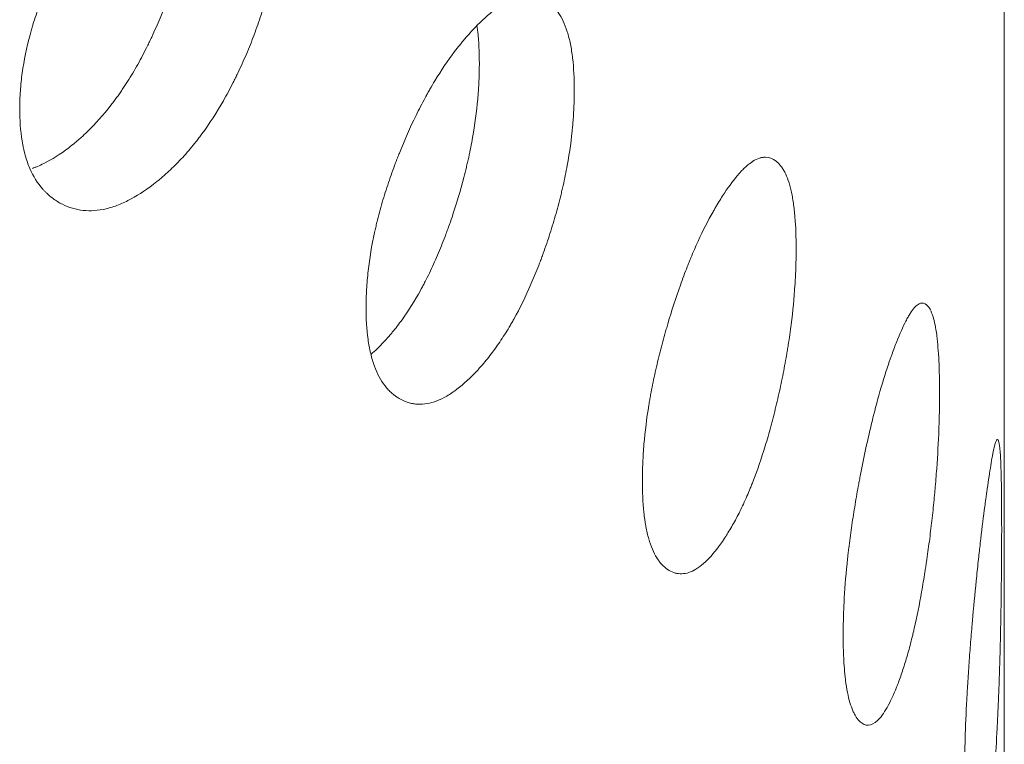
# Model space of a CAD drawing. Header units: millimetres. Extents: x 4 to 1188, y 1 to 840.
# Tile 204 of 210: x 1126.7 to 1129.36, y 303.03 to 304.99. Entities that reach past the tile are written whole.
import ezdxf

# ---------------------------------------------------------------- set-up
doc = ezdxf.new("R2010")
doc.units = ezdxf.units.MM
doc.layers.add('1', color=7, linetype='Continuous')

msp = doc.modelspace()

# ---------------------------------------------------------------- linework, layer by layer
at = {"layer": '1', "color": 154, "linetype": 'Continuous', "lineweight": 13}
msp.add_line((1129.3596, 202.1402), (1129.3596, 316.5663), dxfattribs=at)
for points, knots in [([(1127.3974, 305.2876), (1127.3974, 305.2856), (1127.3973, 305.2837), (1127.3973, 305.2798), (1127.3973, 305.2739), (1127.397, 305.26), (1127.3961, 305.2399), (1127.3948, 305.2234), (1127.3937, 305.2108), (1127.3933, 305.2066), (1127.3924, 305.1982), (1127.392, 305.194), (1127.3874, 305.156), (1127.3813, 305.1215), (1127.3688, 305.0686), (1127.3642, 305.0508), (1127.3576, 305.0283), (1127.3562, 305.0238), (1127.3535, 305.0148), (1127.3492, 305.0013), (1127.3448, 304.9879), (1127.3355, 304.9612), (1127.3289, 304.9435), (1127.3184, 304.9173), (1127.3148, 304.9086), (1127.3074, 304.8912), (1127.3036, 304.8826), (1127.2958, 304.8654), (1127.2918, 304.8568), (1127.2857, 304.844), (1127.2836, 304.8397), (1127.2795, 304.8313), (1127.2774, 304.8271), (1127.2668, 304.8062), (1127.258, 304.7899), (1127.2309, 304.7423), (1127.2115, 304.7122), (1127.1881, 304.6805), (1127.1855, 304.677), (1127.1803, 304.6702), (1127.1724, 304.66), (1127.1645, 304.6502), (1127.1484, 304.6312), (1127.1376, 304.6192), (1127.1156, 304.5966), (1127.1045, 304.586), (1127.0876, 304.5709), (1127.082, 304.566), (1127.0734, 304.559), (1127.0706, 304.5567), (1127.0649, 304.5521), (1127.062, 304.5499), (1127.0363, 304.5302), (1127.0135, 304.5155), (1126.9796, 304.4984), (1126.9683, 304.4935), (1126.9458, 304.4854), (1126.9348, 304.4824), (1126.9025, 304.476), (1126.8769, 304.4753), (1126.8527, 304.4802), (1126.8432, 304.4826), (1126.8385, 304.484), (1126.8247, 304.4888), (1126.8158, 304.4928), (1126.7988, 304.5022), (1126.7906, 304.5077), (1126.7789, 304.517), (1126.7732, 304.5219), (1126.7678, 304.5274), (1126.7642, 304.5311), (1126.7624, 304.533), (1126.7468, 304.5507), (1126.7351, 304.5694), (1126.7211, 304.6019), (1126.716, 304.6164), (1126.7118, 304.6321), (1126.7102, 304.6385), (1126.7095, 304.6418), (1126.7073, 304.6516), (1126.706, 304.6583), (1126.7004, 304.6924), (1126.6979, 304.729), (1126.6986, 304.7682), (1126.6992, 304.7841), (1126.6996, 304.7922), (1126.7013, 304.8165), (1126.703, 304.833), (1126.7099, 304.8829), (1126.7168, 304.9172), (1126.7276, 304.9568), (1126.7288, 304.9613), (1126.7314, 304.9701), (1126.7353, 304.9833), (1126.7395, 304.9965), (1126.7483, 305.0228), (1126.7547, 305.0402), (1126.7684, 305.0749), (1126.7757, 305.0922), (1126.7874, 305.118), (1126.7914, 305.1266), (1126.7976, 305.1394), (1126.7997, 305.1437), (1126.8039, 305.1522), (1126.806, 305.1565), (1126.8253, 305.1945), (1126.8435, 305.2271), (1126.8729, 305.274), (1126.883, 305.2892), (1126.8961, 305.3079), (1126.8988, 305.3116), (1126.904, 305.3189), (1126.9067, 305.3225), (1126.9146, 305.3332), (1126.92, 305.3402), (1126.9469, 305.3743), (1126.969, 305.3991), (1126.9972, 305.4271), (1127.0058, 305.4353), (1127.0143, 305.4432), (1127.0201, 305.4484), (1127.0229, 305.451), (1127.0373, 305.4635), (1127.0487, 305.4728), (1127.0828, 305.4989), (1127.1052, 305.5138), (1127.1303, 305.5271), (1127.133, 305.5285), (1127.1386, 305.5312), (1127.1468, 305.5352), (1127.1656, 305.5432), (1127.1917, 305.5514), (1127.2165, 305.5551), (1127.2332, 305.5554), (1127.2403, 305.555), (1127.2449, 305.5546), (1127.2473, 305.5543), (1127.2679, 305.5517), (1127.2846, 305.5458), (1127.3078, 305.5327), (1127.3152, 305.5276), (1127.3241, 305.5202), (1127.3258, 305.5187), (1127.3292, 305.5155), (1127.3343, 305.5107), (1127.3391, 305.5054), (1127.3544, 305.4868), (1127.3648, 305.4688), (1127.3752, 305.442), (1127.3771, 305.4364), (1127.3808, 305.4249), (1127.3825, 305.4189), (1127.3871, 305.4007), (1127.3896, 305.3879), (1127.3955, 305.3477), (1127.3973, 305.3187), (1127.3974, 305.2876)], [0, 0, 0, 0, 0.001953, 0.001953, 0.003906, 0.007813, 0.015625, 0.023438, 0.023438, 0.027344, 0.027344, 0.03125, 0.03125, 0.0625, 0.0625, 0.078125, 0.078125, 0.082031, 0.082031, 0.085937, 0.09375, 0.09375, 0.109375, 0.109375, 0.117187, 0.117187, 0.125, 0.125, 0.132812, 0.132812, 0.136719, 0.136719, 0.140625, 0.140625, 0.15625, 0.15625, 0.1875, 0.1875, 0.191406, 0.191406, 0.195312, 0.203125, 0.203125, 0.21875, 0.21875, 0.234375, 0.234375, 0.242187, 0.242187, 0.246094, 0.246094, 0.25, 0.25, 0.28125, 0.28125, 0.296875, 0.296875, 0.3125, 0.3125, 0.34375, 0.351562, 0.351562, 0.359375, 0.359375, 0.375, 0.375, 0.390625, 0.390625, 0.398437, 0.402344, 0.402344, 0.40625, 0.40625, 0.4375, 0.4375, 0.453125, 0.457031, 0.457031, 0.460937, 0.460937, 0.46875, 0.46875, 0.5, 0.507812, 0.507812, 0.515625, 0.515625, 0.53125, 0.53125, 0.5625, 0.5625, 0.566406, 0.566406, 0.570312, 0.578125, 0.578125, 0.59375, 0.59375, 0.609375, 0.609375, 0.617187, 0.617187, 0.621094, 0.621094, 0.625, 0.625, 0.65625, 0.65625, 0.671875, 0.671875, 0.675781, 0.675781, 0.679687, 0.679687, 0.6875, 0.6875, 0.71875, 0.71875, 0.726562, 0.730469, 0.730469, 0.734375, 0.734375, 0.75, 0.75, 0.78125, 0.78125, 0.785156, 0.785156, 0.789062, 0.796875, 0.8125, 0.828125, 0.835937, 0.839844, 0.839844, 0.84375, 0.84375, 0.875, 0.875, 0.890625, 0.890625, 0.894531, 0.894531, 0.898437, 0.90625, 0.90625, 0.9375, 0.9375, 0.945312, 0.945312, 0.953125, 0.953125, 0.96875, 0.96875, 1, 1, 1, 1]), ([(1127.1607, 305.38), (1127.1607, 305.3781), (1127.1607, 305.3762), (1127.1607, 305.3723), (1127.1606, 305.3665), (1127.1603, 305.3528), (1127.1595, 305.3329), (1127.1583, 305.3167), (1127.1572, 305.3044), (1127.1569, 305.3002), (1127.156, 305.2919), (1127.1556, 305.2878), (1127.1513, 305.2503), (1127.1454, 305.2163), (1127.1335, 305.1641), (1127.129, 305.1466), (1127.1227, 305.1244), (1127.1215, 305.12), (1127.1188, 305.1111), (1127.1147, 305.0977), (1127.1104, 305.0845), (1127.0955, 305.0404), (1127.0819, 305.0058), (1127.0631, 304.9631), (1127.0592, 304.9546), (1127.0533, 304.9418), (1127.0513, 304.9376), (1127.0472, 304.9292), (1127.0452, 304.925), (1127.0349, 304.9043), (1127.0179, 304.8718), (1126.9949, 304.8333), (1126.978, 304.8074), (1126.9705, 304.7966), (1126.9655, 304.7894), (1126.963, 304.7858), (1126.9401, 304.7543), (1126.919, 304.7291), (1126.8866, 304.6953), (1126.8728, 304.6821), (1126.8589, 304.6698), (1126.8533, 304.665), (1126.8505, 304.6626), (1126.842, 304.6556), (1126.8364, 304.6511), (1126.8082, 304.6296), (1126.7858, 304.6152), (1126.7578, 304.6014), (1126.7522, 304.5988), (1126.7438, 304.5953), (1126.741, 304.5942), (1126.7365, 304.5925), (1126.7347, 304.5918), (1126.733, 304.5912)], [0, 0, 0, 0, 0.006611, 0.006611, 0.013222, 0.026444, 0.052888, 0.079331, 0.079331, 0.092553, 0.092553, 0.105775, 0.105775, 0.211551, 0.211551, 0.264438, 0.264438, 0.27766, 0.27766, 0.290882, 0.317326, 0.317326, 0.423101, 0.423101, 0.449545, 0.449545, 0.462767, 0.462767, 0.475989, 0.475989, 0.528877, 0.581764, 0.608208, 0.62143, 0.62143, 0.634652, 0.634652, 0.740427, 0.740427, 0.793315, 0.806537, 0.806537, 0.819759, 0.819759, 0.846203, 0.846203, 0.951978, 0.951978, 0.978422, 0.978422, 0.991644, 0.991644, 1, 1, 1, 1]), ([(1128.1974, 304.8023), (1128.1974, 304.8004), (1128.1974, 304.7984), (1128.1974, 304.7945), (1128.1973, 304.7886), (1128.1971, 304.7747), (1128.1964, 304.7545), (1128.1954, 304.7379), (1128.1945, 304.7253), (1128.1942, 304.7211), (1128.1935, 304.7126), (1128.1932, 304.7084), (1128.1896, 304.67), (1128.1848, 304.635), (1128.175, 304.5812), (1128.1713, 304.5631), (1128.1661, 304.5401), (1128.1651, 304.5355), (1128.1629, 304.5263), (1128.1596, 304.5125), (1128.156, 304.4988), (1128.1487, 304.4714), (1128.1435, 304.4533), (1128.1352, 304.4263), (1128.1324, 304.4173), (1128.1265, 304.3994), (1128.1235, 304.3905), (1128.1174, 304.3727), (1128.1142, 304.3639), (1128.1094, 304.3506), (1128.1078, 304.3462), (1128.1045, 304.3375), (1128.1028, 304.3331), (1128.0944, 304.3115), (1128.0875, 304.2945), (1128.0659, 304.2449), (1128.0505, 304.2135), (1128.0319, 304.1801), (1128.0298, 304.1764), (1128.0256, 304.1691), (1128.0193, 304.1584), (1128.013, 304.1481), (1128.0001, 304.1279), (1127.9915, 304.1151), (1127.9739, 304.0909), (1127.9649, 304.0794), (1127.9514, 304.0632), (1127.9468, 304.0579), (1127.94, 304.0502), (1127.9377, 304.0477), (1127.9331, 304.0427), (1127.9308, 304.0403), (1127.9101, 304.0187), (1127.8917, 304.0024), (1127.8642, 303.9827), (1127.8551, 303.977), (1127.8368, 303.9673), (1127.8279, 303.9634), (1127.8017, 303.9547), (1127.7808, 303.9522), (1127.7611, 303.9552), (1127.7533, 303.9569), (1127.7495, 303.958), (1127.7382, 303.9618), (1127.7309, 303.9651), (1127.717, 303.9733), (1127.7103, 303.9782), (1127.7007, 303.9866), (1127.6961, 303.9912), (1127.6916, 303.9962), (1127.6886, 303.9997), (1127.6872, 304.0014), (1127.6744, 304.018), (1127.6648, 304.0358), (1127.6533, 304.0673), (1127.6491, 304.0814), (1127.6456, 304.0968), (1127.6443, 304.1031), (1127.6437, 304.1063), (1127.6419, 304.116), (1127.6408, 304.1226), (1127.6362, 304.1563), (1127.6341, 304.1927), (1127.6347, 304.2319), (1127.6352, 304.2479), (1127.6356, 304.256), (1127.637, 304.2804), (1127.6384, 304.297), (1127.644, 304.3475), (1127.6498, 304.3822), (1127.6586, 304.4227), (1127.6596, 304.4272), (1127.6617, 304.4362), (1127.6649, 304.4498), (1127.6684, 304.4632), (1127.6756, 304.4902), (1127.6808, 304.5081), (1127.6921, 304.5438), (1127.6981, 304.5616), (1127.7077, 304.5883), (1127.711, 304.5971), (1127.716, 304.6104), (1127.7177, 304.6149), (1127.7212, 304.6237), (1127.7229, 304.6281), (1127.7387, 304.6675), (1127.7536, 304.7015), (1127.7776, 304.7505), (1127.7858, 304.7665), (1127.7965, 304.7861), (1127.7986, 304.79), (1127.8029, 304.7977), (1127.8051, 304.8015), (1127.8115, 304.8128), (1127.8159, 304.8202), (1127.8378, 304.8563), (1127.8557, 304.8826), (1127.8785, 304.9128), (1127.8854, 304.9216), (1127.8923, 304.9301), (1127.897, 304.9357), (1127.8993, 304.9385), (1127.9109, 304.9521), (1127.9201, 304.9622), (1127.9475, 304.9908), (1127.9655, 305.0073), (1127.9856, 305.0224), (1127.9878, 305.0241), (1127.9922, 305.0272), (1127.9988, 305.0317), (1128.0139, 305.0412), (1128.0347, 305.0512), (1128.0545, 305.0567), (1128.0678, 305.0582), (1128.0734, 305.0583), (1128.0771, 305.0583), (1128.0789, 305.0582), (1128.0953, 305.057), (1128.1085, 305.0524), (1128.1269, 305.041), (1128.1328, 305.0364), (1128.1397, 305.0297), (1128.1411, 305.0282), (1128.1438, 305.0253), (1128.1478, 305.0208), (1128.1516, 305.0159), (1128.1636, 304.9984), (1128.1718, 304.9811), (1128.18, 304.9551), (1128.1815, 304.9497), (1128.1844, 304.9384), (1128.1857, 304.9326), (1128.1893, 304.9146), (1128.1913, 304.902), (1128.1959, 304.8623), (1128.1974, 304.8334), (1128.1974, 304.8023)], [0, 0, 0, 0, 0.001953, 0.001953, 0.003906, 0.007813, 0.015625, 0.023438, 0.023438, 0.027344, 0.027344, 0.03125, 0.03125, 0.0625, 0.0625, 0.078125, 0.078125, 0.082031, 0.082031, 0.085938, 0.09375, 0.09375, 0.109375, 0.109375, 0.117188, 0.117188, 0.125, 0.125, 0.132813, 0.132813, 0.136719, 0.136719, 0.140625, 0.140625, 0.15625, 0.15625, 0.1875, 0.1875, 0.191406, 0.191406, 0.195312, 0.203125, 0.203125, 0.21875, 0.21875, 0.234375, 0.234375, 0.242187, 0.242187, 0.246094, 0.246094, 0.25, 0.25, 0.28125, 0.28125, 0.296875, 0.296875, 0.3125, 0.3125, 0.34375, 0.351562, 0.351562, 0.359375, 0.359375, 0.375, 0.375, 0.390625, 0.390625, 0.398437, 0.402344, 0.402344, 0.40625, 0.40625, 0.4375, 0.4375, 0.453125, 0.457031, 0.457031, 0.460937, 0.460937, 0.46875, 0.46875, 0.5, 0.507812, 0.507812, 0.515625, 0.515625, 0.53125, 0.53125, 0.5625, 0.5625, 0.566406, 0.566406, 0.570313, 0.578125, 0.578125, 0.59375, 0.59375, 0.609375, 0.609375, 0.617188, 0.617188, 0.621094, 0.621094, 0.625, 0.625, 0.65625, 0.65625, 0.671875, 0.671875, 0.675781, 0.675781, 0.679687, 0.679687, 0.6875, 0.6875, 0.71875, 0.71875, 0.726562, 0.730469, 0.730469, 0.734375, 0.734375, 0.75, 0.75, 0.78125, 0.78125, 0.785156, 0.785156, 0.789062, 0.796875, 0.8125, 0.828125, 0.835937, 0.839844, 0.839844, 0.84375, 0.84375, 0.875, 0.875, 0.890625, 0.890625, 0.894531, 0.894531, 0.898437, 0.90625, 0.90625, 0.9375, 0.9375, 0.945312, 0.945312, 0.953125, 0.953125, 0.96875, 0.96875, 1, 1, 1, 1]), ([(1127.9346, 304.9746), (1127.9353, 304.97), (1127.9358, 304.9652), (1127.9393, 304.9341), (1127.9407, 304.9055), (1127.9407, 304.8748)], [0, 0, 0, 0, 0.155049, 0.155049, 1, 1, 1, 1]), ([(1127.9407, 304.8748), (1127.9407, 304.8729), (1127.9407, 304.8709), (1127.9407, 304.8671), (1127.9407, 304.8613), (1127.9404, 304.8476), (1127.9398, 304.8276), (1127.9388, 304.8113), (1127.938, 304.7989), (1127.9377, 304.7947), (1127.9371, 304.7864), (1127.9367, 304.7822), (1127.9333, 304.7444), (1127.9287, 304.7099), (1127.9194, 304.657), (1127.9159, 304.6391), (1127.9109, 304.6164), (1127.9099, 304.6119), (1127.9078, 304.6028), (1127.9046, 304.5892), (1127.9012, 304.5756), (1127.8895, 304.5305), (1127.8788, 304.4949), (1127.8639, 304.4508), (1127.8608, 304.442), (1127.8561, 304.4288), (1127.8545, 304.4245), (1127.8513, 304.4158), (1127.8497, 304.4115), (1127.8415, 304.3899), (1127.828, 304.3562), (1127.8098, 304.316), (1127.7963, 304.2889), (1127.7904, 304.2776), (1127.7864, 304.2701), (1127.7843, 304.2663), (1127.7661, 304.233), (1127.7493, 304.2064), (1127.7232, 304.1702), (1127.7122, 304.156), (1127.701, 304.1427), (1127.6965, 304.1374), (1127.6942, 304.1349), (1127.6874, 304.1272), (1127.6829, 304.1223), (1127.6684, 304.1073), (1127.6585, 304.0978), (1127.6486, 304.0892)], [0, 0, 0, 0, 0.007312, 0.007312, 0.014623, 0.029247, 0.058493, 0.08774, 0.08774, 0.102363, 0.102363, 0.116986, 0.116986, 0.233973, 0.233973, 0.292466, 0.292466, 0.307089, 0.307089, 0.321713, 0.350959, 0.350959, 0.467946, 0.467946, 0.497192, 0.497192, 0.511816, 0.511816, 0.526439, 0.526439, 0.584932, 0.643425, 0.672672, 0.687295, 0.687295, 0.701919, 0.701919, 0.818905, 0.818905, 0.877398, 0.892022, 0.892022, 0.906645, 0.906645, 0.935891, 0.935891, 1, 1, 1, 1]), ([(1128.797, 304.3736), (1128.797, 304.3717), (1128.797, 304.3697), (1128.797, 304.3658), (1128.797, 304.3599), (1128.7968, 304.346), (1128.7963, 304.3257), (1128.7956, 304.3091), (1128.795, 304.2964), (1128.7948, 304.2922), (1128.7943, 304.2836), (1128.794, 304.2794), (1128.7915, 304.2408), (1128.7881, 304.2055), (1128.7812, 304.151), (1128.7786, 304.1326), (1128.7749, 304.1093), (1128.7742, 304.1046), (1128.7726, 304.0952), (1128.7703, 304.0812), (1128.7677, 304.0672), (1128.7625, 304.0394), (1128.7588, 304.0209), (1128.7529, 303.9933), (1128.7509, 303.9841), (1128.7467, 303.9658), (1128.7446, 303.9567), (1128.7402, 303.9385), (1128.7379, 303.9294), (1128.7344, 303.9158), (1128.7333, 303.9113), (1128.7309, 303.9023), (1128.7297, 303.8979), (1128.7237, 303.8756), (1128.7187, 303.8582), (1128.7031, 303.8071), (1128.692, 303.7746), (1128.6784, 303.7399), (1128.6769, 303.7361), (1128.6739, 303.7285), (1128.6693, 303.7173), (1128.6647, 303.7066), (1128.6553, 303.6855), (1128.649, 303.6721), (1128.6361, 303.6467), (1128.6295, 303.6346), (1128.6196, 303.6173), (1128.6162, 303.6117), (1128.6111, 303.6036), (1128.6095, 303.6009), (1128.6061, 303.5956), (1128.6044, 303.593), (1128.5891, 303.57), (1128.5754, 303.5523), (1128.555, 303.5308), (1128.5482, 303.5244), (1128.5345, 303.5134), (1128.5279, 303.5089), (1128.5082, 303.4983), (1128.4925, 303.4943), (1128.4776, 303.496), (1128.4717, 303.4971), (1128.4688, 303.4979), (1128.4603, 303.5009), (1128.4548, 303.5038), (1128.4442, 303.511), (1128.4391, 303.5153), (1128.4319, 303.5231), (1128.4283, 303.5273), (1128.4249, 303.532), (1128.4227, 303.5353), (1128.4215, 303.5369), (1128.4118, 303.5525), (1128.4045, 303.5697), (1128.3957, 303.6004), (1128.3924, 303.6142), (1128.3898, 303.6294), (1128.3888, 303.6355), (1128.3883, 303.6387), (1128.3869, 303.6482), (1128.3861, 303.6548), (1128.3826, 303.6881), (1128.381, 303.7244), (1128.3815, 303.7637), (1128.3818, 303.7797), (1128.3821, 303.7878), (1128.3832, 303.8124), (1128.3842, 303.829), (1128.3886, 303.8799), (1128.393, 303.9151), (1128.3997, 303.9562), (1128.4005, 303.9608), (1128.4021, 303.9699), (1128.4046, 303.9837), (1128.4072, 303.9974), (1128.4127, 304.0249), (1128.4167, 304.0431), (1128.4253, 304.0796), (1128.4299, 304.0979), (1128.4372, 304.1252), (1128.4396, 304.1343), (1128.4435, 304.148), (1128.4448, 304.1525), (1128.4474, 304.1616), (1128.4487, 304.1661), (1128.4607, 304.2067), (1128.472, 304.2417), (1128.4901, 304.2924), (1128.4963, 304.309), (1128.5043, 304.3294), (1128.5059, 304.3334), (1128.5091, 304.3414), (1128.5107, 304.3454), (1128.5156, 304.3571), (1128.5189, 304.3648), (1128.5352, 304.4024), (1128.5486, 304.4301), (1128.5656, 304.4618), (1128.5708, 304.4711), (1128.5759, 304.4801), (1128.5793, 304.4861), (1128.5811, 304.489), (1128.5896, 304.5034), (1128.5964, 304.5142), (1128.6167, 304.5447), (1128.63, 304.5625), (1128.6447, 304.579), (1128.6463, 304.5808), (1128.6495, 304.5843), (1128.6544, 304.5893), (1128.6654, 304.5997), (1128.6805, 304.6112), (1128.6948, 304.6181), (1128.7045, 304.6205), (1128.7085, 304.621), (1128.7112, 304.6213), (1128.7125, 304.6213), (1128.7243, 304.6212), (1128.7338, 304.6175), (1128.747, 304.6074), (1128.7512, 304.6032), (1128.7561, 304.597), (1128.7571, 304.5957), (1128.759, 304.5929), (1128.7619, 304.5887), (1128.7646, 304.584), (1128.7732, 304.5674), (1128.7789, 304.5507), (1128.7847, 304.5252), (1128.7858, 304.5199), (1128.7878, 304.5088), (1128.7888, 304.5031), (1128.7913, 304.4854), (1128.7927, 304.4729), (1128.796, 304.4335), (1128.797, 304.4047), (1128.797, 304.3736)], [0, 0, 0, 0, 0.001953, 0.001953, 0.003906, 0.007812, 0.015625, 0.023437, 0.023437, 0.027344, 0.027344, 0.03125, 0.03125, 0.0625, 0.0625, 0.078125, 0.078125, 0.082031, 0.082031, 0.085937, 0.09375, 0.09375, 0.109375, 0.109375, 0.117187, 0.117187, 0.125, 0.125, 0.132812, 0.132812, 0.136719, 0.136719, 0.140625, 0.140625, 0.15625, 0.15625, 0.1875, 0.1875, 0.191406, 0.191406, 0.195312, 0.203125, 0.203125, 0.21875, 0.21875, 0.234375, 0.234375, 0.242187, 0.242187, 0.246094, 0.246094, 0.25, 0.25, 0.28125, 0.28125, 0.296875, 0.296875, 0.3125, 0.3125, 0.34375, 0.351562, 0.351562, 0.359375, 0.359375, 0.375, 0.375, 0.390625, 0.390625, 0.398437, 0.402344, 0.402344, 0.40625, 0.40625, 0.4375, 0.4375, 0.453125, 0.457031, 0.457031, 0.460937, 0.460937, 0.46875, 0.46875, 0.5, 0.507812, 0.507812, 0.515625, 0.515625, 0.53125, 0.53125, 0.5625, 0.5625, 0.566406, 0.566406, 0.570312, 0.578125, 0.578125, 0.59375, 0.59375, 0.609375, 0.609375, 0.617187, 0.617187, 0.621094, 0.621094, 0.625, 0.625, 0.65625, 0.65625, 0.671875, 0.671875, 0.675781, 0.675781, 0.679687, 0.679687, 0.6875, 0.6875, 0.71875, 0.71875, 0.726562, 0.730469, 0.730469, 0.734375, 0.734375, 0.75, 0.75, 0.78125, 0.78125, 0.785156, 0.785156, 0.789062, 0.796875, 0.8125, 0.828125, 0.835937, 0.839844, 0.839844, 0.84375, 0.84375, 0.875, 0.875, 0.890625, 0.890625, 0.894531, 0.894531, 0.898437, 0.90625, 0.90625, 0.9375, 0.9375, 0.945312, 0.945312, 0.953125, 0.953125, 0.96875, 0.96875, 1, 1, 1, 1]), ([(1129.1846, 303.9848), (1129.1846, 303.9829), (1129.1846, 303.9809), (1129.1846, 303.977), (1129.1845, 303.9711), (1129.1844, 303.9572), (1129.1842, 303.9369), (1129.1838, 303.9202), (1129.1834, 303.9075), (1129.1833, 303.9032), (1129.183, 303.8947), (1129.1829, 303.8904), (1129.1815, 303.8516), (1129.1796, 303.8161), (1129.1756, 303.7612), (1129.1741, 303.7427), (1129.172, 303.7191), (1129.1716, 303.7144), (1129.1707, 303.7049), (1129.1694, 303.6907), (1129.1679, 303.6766), (1129.1649, 303.6484), (1129.1628, 303.6297), (1129.1594, 303.6017), (1129.1582, 303.5924), (1129.1558, 303.5739), (1129.1545, 303.5646), (1129.1519, 303.5461), (1129.1506, 303.5369), (1129.1486, 303.5231), (1129.1479, 303.5185), (1129.1465, 303.5093), (1129.1458, 303.5048), (1129.1423, 303.4822), (1129.1393, 303.4644), (1129.1301, 303.4123), (1129.1234, 303.3791), (1129.1152, 303.3435), (1129.1143, 303.3396), (1129.1125, 303.3319), (1129.1097, 303.3204), (1129.1069, 303.3093), (1129.1012, 303.2876), (1129.0973, 303.2738), (1129.0893, 303.2475), (1129.0853, 303.235), (1129.0791, 303.2171), (1129.077, 303.2113), (1129.0739, 303.2028), (1129.0728, 303.2), (1129.0707, 303.1945), (1129.0696, 303.1918), (1129.06, 303.1678), (1129.0514, 303.1492), (1129.0384, 303.1263), (1129.034, 303.1195), (1129.0253, 303.1076), (1129.021, 303.1027), (1129.0083, 303.0908), (1128.998, 303.0857), (1128.9883, 303.0864), (1128.9844, 303.0871), (1128.9825, 303.0877), (1128.9769, 303.0901), (1128.9732, 303.0926), (1128.9662, 303.0991), (1128.9629, 303.1031), (1128.958, 303.1104), (1128.9557, 303.1144), (1128.9534, 303.1188), (1128.9519, 303.1219), (1128.9511, 303.1235), (1128.9446, 303.1385), (1128.9397, 303.1551), (1128.9338, 303.1852), (1128.9316, 303.1988), (1128.9298, 303.2138), (1128.9292, 303.2199), (1128.9288, 303.223), (1128.9279, 303.2325), (1128.9274, 303.239), (1128.925, 303.2721), (1128.9239, 303.3083), (1128.9242, 303.3476), (1128.9245, 303.3636), (1128.9246, 303.3717), (1128.9254, 303.3964), (1128.9261, 303.4131), (1128.929, 303.4643), (1128.932, 303.4997), (1128.9365, 303.5413), (1128.937, 303.5459), (1128.9381, 303.5552), (1128.9398, 303.5691), (1128.9415, 303.583), (1128.9452, 303.6109), (1128.9479, 303.6294), (1128.9536, 303.6665), (1128.9567, 303.685), (1128.9615, 303.7129), (1128.9632, 303.7221), (1128.9657, 303.7361), (1128.9666, 303.7407), (1128.9683, 303.75), (1128.9692, 303.7546), (1128.9771, 303.7959), (1128.9846, 303.8317), (1128.9964, 303.8836), (1129.0005, 303.9007), (1129.0057, 303.9215), (1129.0067, 303.9257), (1129.0088, 303.9339), (1129.0099, 303.938), (1129.013, 303.95), (1129.0151, 303.9579), (1129.0257, 303.9967), (1129.0343, 304.0252), (1129.0452, 304.0581), (1129.0484, 304.0677), (1129.0517, 304.0771), (1129.0539, 304.0832), (1129.055, 304.0863), (1129.0604, 304.1012), (1129.0647, 304.1125), (1129.0773, 304.1443), (1129.0856, 304.163), (1129.0946, 304.1804), (1129.0956, 304.1823), (1129.0976, 304.186), (1129.1006, 304.1913), (1129.1073, 304.2025), (1129.1165, 304.215), (1129.1251, 304.2228), (1129.1309, 304.2258), (1129.1333, 304.2266), (1129.1349, 304.227), (1129.1357, 304.2271), (1129.1427, 304.2278), (1129.1482, 304.2247), (1129.1559, 304.2154), (1129.1584, 304.2116), (1129.1612, 304.2056), (1129.1618, 304.2044), (1129.1629, 304.2018), (1129.1645, 304.1977), (1129.1661, 304.1932), (1129.171, 304.1771), (1129.1743, 304.1608), (1129.1776, 304.1357), (1129.1782, 304.1304), (1129.1794, 304.1195), (1129.1799, 304.1138), (1129.1814, 304.0963), (1129.1821, 304.0838), (1129.184, 304.0447), (1129.1846, 304.0159), (1129.1846, 303.9848)], [0, 0, 0, 0, 0.001953, 0.001953, 0.003906, 0.007813, 0.015625, 0.023437, 0.023437, 0.027344, 0.027344, 0.03125, 0.03125, 0.0625, 0.0625, 0.078125, 0.078125, 0.082031, 0.082031, 0.085938, 0.09375, 0.09375, 0.109375, 0.109375, 0.117188, 0.117188, 0.125, 0.125, 0.132813, 0.132813, 0.136719, 0.136719, 0.140625, 0.140625, 0.15625, 0.15625, 0.1875, 0.1875, 0.191406, 0.191406, 0.195313, 0.203125, 0.203125, 0.21875, 0.21875, 0.234375, 0.234375, 0.242188, 0.242188, 0.246094, 0.246094, 0.25, 0.25, 0.28125, 0.28125, 0.296875, 0.296875, 0.3125, 0.3125, 0.34375, 0.351563, 0.351563, 0.359375, 0.359375, 0.375, 0.375, 0.390625, 0.390625, 0.398438, 0.402344, 0.402344, 0.40625, 0.40625, 0.4375, 0.4375, 0.453125, 0.457031, 0.457031, 0.460938, 0.460938, 0.46875, 0.46875, 0.5, 0.507813, 0.507813, 0.515625, 0.515625, 0.53125, 0.53125, 0.5625, 0.5625, 0.566406, 0.566406, 0.570313, 0.578125, 0.578125, 0.59375, 0.59375, 0.609375, 0.609375, 0.617188, 0.617188, 0.621094, 0.621094, 0.625, 0.625, 0.65625, 0.65625, 0.671875, 0.671875, 0.675781, 0.675781, 0.679688, 0.679688, 0.6875, 0.6875, 0.71875, 0.71875, 0.726563, 0.730469, 0.730469, 0.734375, 0.734375, 0.75, 0.75, 0.78125, 0.78125, 0.785156, 0.785156, 0.789062, 0.796875, 0.8125, 0.828125, 0.835937, 0.839844, 0.839844, 0.84375, 0.84375, 0.875, 0.875, 0.890625, 0.890625, 0.894531, 0.894531, 0.898437, 0.90625, 0.90625, 0.9375, 0.9375, 0.945312, 0.945312, 0.953125, 0.953125, 0.96875, 0.96875, 1, 1, 1, 1]), ([(1129.3525, 303.6185), (1129.3525, 303.6166), (1129.3525, 303.6146), (1129.3525, 303.6107), (1129.3525, 303.6048), (1129.3524, 303.5909), (1129.3524, 303.5706), (1129.3523, 303.5538), (1129.3522, 303.5411), (1129.3522, 303.5369), (1129.3521, 303.5283), (1129.3521, 303.524), (1129.3518, 303.4852), (1129.3514, 303.4495), (1129.3506, 303.3945), (1129.3502, 303.3758), (1129.3497, 303.3522), (1129.3496, 303.3474), (1129.3494, 303.3379), (1129.3491, 303.3237), (1129.3488, 303.3094), (1129.3481, 303.2811), (1129.3475, 303.2623), (1129.3467, 303.2341), (1129.3464, 303.2248), (1129.3457, 303.2061), (1129.3454, 303.1968), (1129.3447, 303.1782), (1129.3444, 303.1689), (1129.3438, 303.1549), (1129.3436, 303.1503), (1129.3432, 303.1411), (1129.343, 303.1365), (1129.342, 303.1137), (1129.3412, 303.0958), (1129.3384, 303.0432), (1129.3364, 303.0096), (1129.3337, 302.9736), (1129.3334, 302.9697), (1129.3328, 302.9618), (1129.3319, 302.9502), (1129.3309, 302.939), (1129.329, 302.917), (1129.3276, 302.903), (1129.3248, 302.8762), (1129.3233, 302.8635), (1129.321, 302.8453), (1129.3203, 302.8393), (1129.3191, 302.8307), (1129.3187, 302.8278), (1129.3179, 302.8222), (1129.3175, 302.8194), (1129.3138, 302.7948), (1129.3103, 302.7758), (1129.305, 302.7521), (1129.3032, 302.7451), (1129.2995, 302.7327), (1129.2976, 302.7275), (1129.2921, 302.7149), (1129.2875, 302.7092), (1129.2831, 302.7093), (1129.2813, 302.7098), (1129.2804, 302.7103), (1129.2778, 302.7124), (1129.2761, 302.7146), (1129.2729, 302.7207), (1129.2713, 302.7245), (1129.2689, 302.7315), (1129.2678, 302.7354), (1129.2667, 302.7397), (1129.266, 302.7427), (1129.2656, 302.7443), (1129.2625, 302.7588), (1129.2601, 302.7752), (1129.2572, 302.8049), (1129.2561, 302.8184), (1129.2552, 302.8333), (1129.2549, 302.8393), (1129.2547, 302.8424), (1129.2542, 302.8518), (1129.254, 302.8583), (1129.2528, 302.8913), (1129.2522, 302.9274), (1129.2524, 302.9667), (1129.2525, 302.9827), (1129.2526, 302.9909), (1129.253, 303.0155), (1129.2533, 303.0323), (1129.2548, 303.0837), (1129.2563, 303.1193), (1129.2585, 303.1611), (1129.2588, 303.1658), (1129.2593, 303.1752), (1129.2601, 303.1892), (1129.261, 303.2032), (1129.2628, 303.2312), (1129.2641, 303.2499), (1129.2668, 303.2874), (1129.2683, 303.3061), (1129.2706, 303.3342), (1129.2714, 303.3436), (1129.2726, 303.3577), (1129.273, 303.3624), (1129.2738, 303.3717), (1129.2742, 303.3764), (1129.278, 303.4182), (1129.2814, 303.4544), (1129.2868, 303.5071), (1129.2886, 303.5243), (1129.2909, 303.5455), (1129.2914, 303.5497), (1129.2923, 303.558), (1129.2928, 303.5622), (1129.2942, 303.5744), (1129.2951, 303.5824), (1129.2997, 303.6218), (1129.3033, 303.6508), (1129.3078, 303.6843), (1129.3091, 303.6941), (1129.3104, 303.7037), (1129.3113, 303.7099), (1129.3117, 303.713), (1129.3139, 303.7283), (1129.3156, 303.7398), (1129.3204, 303.7724), (1129.3235, 303.7915), (1129.3267, 303.8094), (1129.327, 303.8114), (1129.3277, 303.8152), (1129.3288, 303.8206), (1129.3311, 303.8322), (1129.3342, 303.8452), (1129.3369, 303.8535), (1129.3387, 303.8568), (1129.3394, 303.8577), (1129.3399, 303.8581), (1129.3401, 303.8583), (1129.3422, 303.8594), (1129.3437, 303.8566), (1129.3458, 303.8477), (1129.3464, 303.8439), (1129.3471, 303.8381), (1129.3473, 303.8369), (1129.3476, 303.8344), (1129.348, 303.8304), (1129.3483, 303.826), (1129.3495, 303.8101), (1129.3503, 303.7939), (1129.351, 303.769), (1129.3511, 303.7638), (1129.3514, 303.7529), (1129.3515, 303.7472), (1129.3518, 303.7298), (1129.352, 303.7174), (1129.3523, 303.6783), (1129.3525, 303.6496), (1129.3525, 303.6185)], [0, 0, 0, 0, 0.001953, 0.001953, 0.003906, 0.007812, 0.015625, 0.023437, 0.023437, 0.027344, 0.027344, 0.03125, 0.03125, 0.0625, 0.0625, 0.078125, 0.078125, 0.082031, 0.082031, 0.085937, 0.09375, 0.09375, 0.109375, 0.109375, 0.117187, 0.117187, 0.125, 0.125, 0.132812, 0.132812, 0.136719, 0.136719, 0.140625, 0.140625, 0.15625, 0.15625, 0.1875, 0.1875, 0.191406, 0.191406, 0.195312, 0.203125, 0.203125, 0.21875, 0.21875, 0.234375, 0.234375, 0.242187, 0.242187, 0.246094, 0.246094, 0.25, 0.25, 0.28125, 0.28125, 0.296875, 0.296875, 0.3125, 0.3125, 0.34375, 0.351562, 0.351562, 0.359375, 0.359375, 0.375, 0.375, 0.390625, 0.390625, 0.398437, 0.402344, 0.402344, 0.40625, 0.40625, 0.4375, 0.4375, 0.453125, 0.457031, 0.457031, 0.460937, 0.460937, 0.46875, 0.46875, 0.5, 0.507812, 0.507812, 0.515625, 0.515625, 0.53125, 0.53125, 0.5625, 0.5625, 0.566406, 0.566406, 0.570312, 0.578125, 0.578125, 0.59375, 0.59375, 0.609375, 0.609375, 0.617187, 0.617187, 0.621094, 0.621094, 0.625, 0.625, 0.65625, 0.65625, 0.671875, 0.671875, 0.675781, 0.675781, 0.679687, 0.679687, 0.6875, 0.6875, 0.71875, 0.71875, 0.726562, 0.730469, 0.730469, 0.734375, 0.734375, 0.75, 0.75, 0.78125, 0.78125, 0.785156, 0.785156, 0.789062, 0.796875, 0.8125, 0.828125, 0.835937, 0.839844, 0.839844, 0.84375, 0.84375, 0.875, 0.875, 0.890625, 0.890625, 0.894531, 0.894531, 0.898437, 0.90625, 0.90625, 0.9375, 0.9375, 0.945312, 0.945312, 0.953125, 0.953125, 0.96875, 0.96875, 1, 1, 1, 1])]:
    msp.add_open_spline(points, degree=3, knots=knots, dxfattribs=at)

doc.saveas('drawing.dxf')
